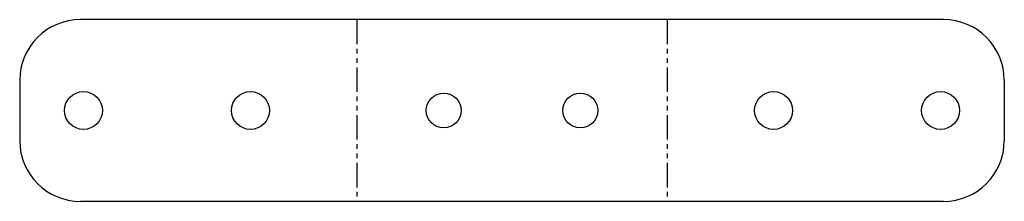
# Model space of a CAD drawing. Header units: millimetres. Extents: x 0 to 325, y 0 to 60.
import ezdxf

# ---------------------------------------------------------------- set-up
doc = ezdxf.new("R2010")
doc.units = ezdxf.units.MM
doc.linetypes.add('SLD-İki-Kısa-Kesik-Çizgili-Uzun-Kesik-Çizgi', pattern=[15.748, 8.128, -1.524, 1.524, -1.524, 1.524, -1.524])
doc.linetypes.add('SLD-Sürekli', pattern=[0])

msp = doc.modelspace()

# ---------------------------------------------------------------- linework, layer by layer
at = {"color": 7, "linetype": 'SLD-Sürekli', "lineweight": 25}
for p, q in [((304.67, 60.4), (20.4, 60.4)), ((0.4, 40.4), (0.4, 20.4)), ((324.67, 40.4), (324.67, 20.4)), ((304.67, 0.4), (20.4, 0.4))]:
    msp.add_line(p, q, dxfattribs=at)
at = {"color": 7, "linetype": 'SLD-İki-Kısa-Kesik-Çizgili-Uzun-Kesik-Çizgi'}
for p, q in [((111.47, 60.4), (111.47, 0.4)), ((213.61, 60.4), (213.61, 0.4))]:
    msp.add_line(p, q, dxfattribs=at)
at = {"color": 7, "linetype": 'SLD-Sürekli', "lineweight": 25}
for centre, radius in [((21.4, 30.4), 6.25), ((76.4, 30.4), 6.25), ((140.04, 30.4), 5.75), ((185.04, 30.4), 5.75), ((248.67, 30.4), 6.25), ((303.67, 30.4), 6.25)]:
    msp.add_circle(centre, radius, dxfattribs=at)
for centre, start, end in [((20.4, 40.4), 90, 180), ((304.67, 40.4), 0, 90), ((20.4, 20.4), 180, 270), ((304.67, 20.4), 270, 0)]:
    msp.add_arc(centre, 20, start, end, dxfattribs=at)

doc.saveas('drawing.dxf')
